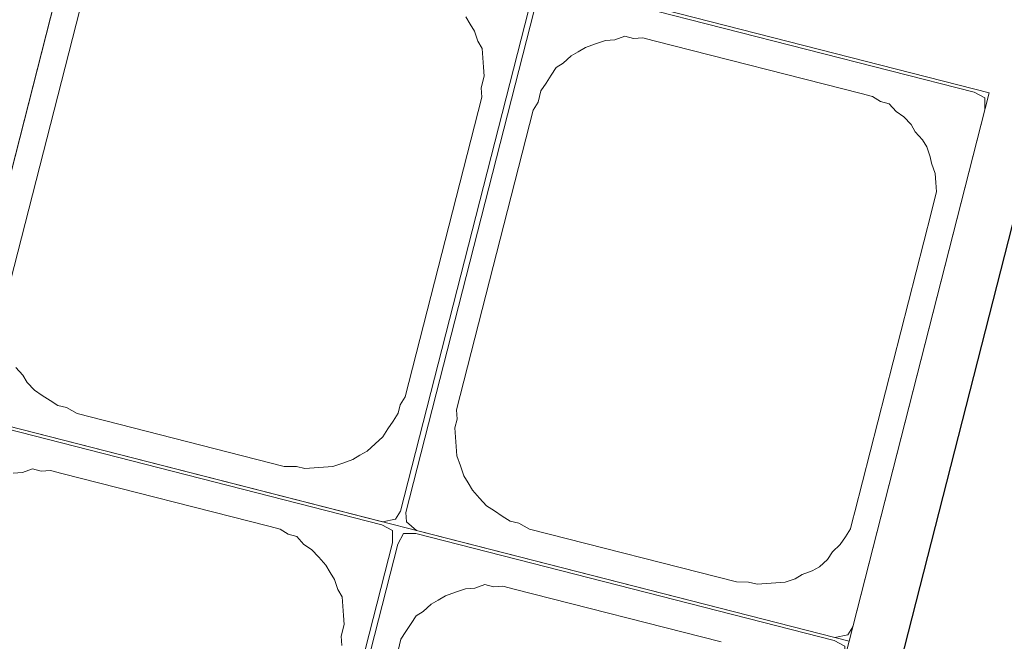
# Model space of a CAD drawing. Header units: millimetres. Extents: x -125266 to 274256, y -711690 to -301689.
# Tile 242 of 256: x -58588 to -58019, y -349458 to -349099. Entities that reach past the tile are written whole.
import ezdxf

# ---------------------------------------------------------------- set-up
doc = ezdxf.new("R2010")
doc.units = ezdxf.units.MM
for name, color, linetype, lineweight in [('AD Wall', 8, 'Continuous', 15), ('ARCH', 7, 'Continuous', 0), ('Equipment', 8, 'Continuous', 0), ('Finished Line', 7, 'Continuous', 0), ('Legend', 5, 'Continuous', 0), ('MEPTEK-TEXT1', 7, 'Continuous', 30), ('Plaster Line', 7, 'Continuous', 0), ('S-COLS', 52, 'Continuous', 9)]:
    doc.layers.add(name, color=color, linetype=linetype, lineweight=lineweight)
doc.layers.add('Light Equipment', color=8, linetype='Continuous')
doc.styles.get("Standard").update_dxf_attribs({"font": 'ARIALN.TTF'})

# ---------------------------------------------------------------- blocks, each defined once
blk = doc.blocks.new('A$C1555f11b')
at = {"layer": 'Equipment', "lineweight": 30}
blk.add_lwpolyline([(198.0435359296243, 948.387286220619), (-4.624212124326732e-11, 173.2880939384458), (581.3243942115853, 24.75544199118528), (779.3679301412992, 799.8546342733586)], close=True, dxfattribs=at)
at = {"layer": 'Equipment', "lineweight": 0}
for points in [[(210.904689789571, 869.4479550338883), (730.2160759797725, 736.7600820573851), (649.3396581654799, 420.2274276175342), (130.028271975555, 552.9153005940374), (210.904689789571, 869.4479550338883), (130.028271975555, 552.9153005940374), (649.3396581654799, 420.2274276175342), (730.2160759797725, 736.7600820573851)], [(466.4606163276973, 793.6141273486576), (466.4969341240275, 800.629788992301), (460.3237351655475, 803.9633219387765), (218.7264963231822, 865.6931907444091), (211.7108346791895, 865.7295085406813), (208.3773017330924, 859.5563095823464), (132.1344286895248, 561.1583384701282), (132.51934223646, 555.791284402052), (138.2713098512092, 550.8091438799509), (379.8685486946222, 489.0792750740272), (387.305441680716, 490.6915648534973), (390.2177432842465, 495.2161562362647), (466.4606163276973, 793.6141273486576), (390.2177432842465, 495.2161562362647), (387.305441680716, 490.6915648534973), (379.8685486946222, 489.0792750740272), (138.2713098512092, 550.8091438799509), (132.51934223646, 555.791284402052), (132.1344286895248, 561.1583384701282), (208.3773017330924, 859.5563095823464), (211.7108346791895, 865.7295085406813), (218.7264963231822, 865.6931907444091), (460.3237351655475, 803.9633219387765), (466.4969341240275, 800.629788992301)], [(469.6053733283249, 792.810618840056), (472.9389062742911, 798.983817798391), (479.9545679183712, 798.9475000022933), (721.5518067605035, 737.2176311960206), (727.7250057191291, 733.8840982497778), (727.6886879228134, 726.8684366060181), (651.4458148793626, 428.4704654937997), (648.5335132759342, 423.9458741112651), (641.0966202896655, 422.3335843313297), (399.499381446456, 484.063453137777), (393.7474138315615, 489.0455936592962), (393.3625002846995, 494.4126477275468), (469.6053733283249, 792.810618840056), (393.3625002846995, 494.4126477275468), (393.7474138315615, 489.0455936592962), (399.499381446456, 484.063453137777), (641.0966202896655, 422.3335843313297), (648.5335132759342, 423.9458741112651), (651.4458148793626, 428.4704654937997), (727.6886879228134, 726.8684366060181), (727.7250057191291, 733.8840982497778), (721.5518067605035, 737.2176311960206), (479.9545679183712, 798.9475000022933), (472.9389062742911, 798.983817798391)], [(466.7874429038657, 726.7936802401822), (469.699744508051, 731.3182716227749), (471.3846698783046, 737.9127019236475), (474.2969714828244, 742.4372933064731), (477.2092730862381, 746.9618846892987), (480.1215746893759, 751.4864760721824), (484.261252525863, 753.9412285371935), (488.8221617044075, 758.044588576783), (492.9618395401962, 760.4993410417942), (497.1015173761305, 762.9540935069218), (502.8898027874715, 764.987614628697), (508.6780881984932, 767.021135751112), (514.0451422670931, 767.4060492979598), (519.8334276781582, 769.4395704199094), (524.7792504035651, 768.1758763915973), (530.1463044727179, 768.5607899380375), (536.7407347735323, 766.8758645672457), (656.3410130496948, 736.3171151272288), (662.9354433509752, 734.6321897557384), (667.4600347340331, 731.7198881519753), (672.4058574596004, 730.4561941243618), (676.5092175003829, 725.8952849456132), (681.0338088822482, 722.9829833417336), (685.1371689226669, 718.4220741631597), (687.5919213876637, 714.282396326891), (691.6952814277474, 709.7214871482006), (694.1500338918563, 705.581809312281), (696.1835550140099, 699.7935239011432), (696.9896999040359, 696.0750774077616), (699.0232210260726, 690.2867919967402), (699.4081345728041, 684.9197379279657), (699.7930481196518, 679.5526838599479), (698.1081227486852, 672.9582535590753), (696.844428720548, 668.012430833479), (652.6151377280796, 494.9086354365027), (651.3514436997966, 489.9628127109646), (650.0877496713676, 485.016989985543), (647.1754480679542, 480.4923986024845), (644.2631464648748, 475.9678072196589), (639.7022372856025, 471.8644471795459), (636.7899356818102, 467.3398557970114), (632.2290265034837, 463.2364957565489), (628.0893486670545, 460.7817432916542), (622.3010632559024, 458.7482221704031), (618.1613854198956, 456.2934697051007), (612.373100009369, 454.2599485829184), (607.006045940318, 453.8750350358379), (601.6389918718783, 453.4901214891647), (596.2719378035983, 453.1052079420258), (591.326115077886, 454.3689019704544), (584.3104534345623, 454.4052197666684), (464.7101751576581, 484.9639692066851), (458.5369761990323, 488.2975021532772), (453.5911534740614, 489.5611961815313), (449.0665620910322, 492.4734977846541), (444.5419707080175, 495.3857993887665), (440.0173793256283, 498.2981009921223), (435.9140192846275, 502.8590101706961), (431.8106592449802, 507.4199193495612), (429.3559067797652, 511.5595971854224), (426.9011543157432, 515.6992750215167), (424.867633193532, 521.4875604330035), (422.8341120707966, 527.2758458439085), (422.4491985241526, 532.6428999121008), (422.0642849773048, 538.0099539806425), (421.679371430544, 543.3770080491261), (422.9430654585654, 548.3228307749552), (422.5581519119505, 553.6898848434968), (466.7874429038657, 726.7936802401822), (422.5581519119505, 553.6898848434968), (422.9430654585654, 548.3228307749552), (421.679371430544, 543.3770080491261), (422.0642849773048, 538.0099539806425), (422.4491985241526, 532.6428999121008), (422.8341120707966, 527.2758458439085), (424.867633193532, 521.4875604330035), (426.9011543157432, 515.6992750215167), (429.3559067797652, 511.5595971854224), (431.8106592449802, 507.4199193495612), (435.9140192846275, 502.8590101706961), (440.0173793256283, 498.2981009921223), (444.5419707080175, 495.3857993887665), (449.0665620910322, 492.4734977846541), (453.5911534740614, 489.5611961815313), (458.5369761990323, 488.2975021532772), (464.7101751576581, 484.9639692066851), (584.3104534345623, 454.4052197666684), (591.326115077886, 454.3689019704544), (596.2719378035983, 453.1052079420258), (601.6389918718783, 453.4901214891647), (607.006045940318, 453.8750350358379), (612.373100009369, 454.2599485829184), (618.1613854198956, 456.2934697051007), (622.3010632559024, 458.7482221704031), (628.0893486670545, 460.7817432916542), (632.2290265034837, 463.2364957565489), (636.7899356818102, 467.3398557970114), (639.7022372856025, 471.8644471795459), (644.2631464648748, 475.9678072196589), (647.1754480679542, 480.4923986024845), (650.0877496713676, 485.016989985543), (651.3514436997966, 489.9628127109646), (652.6151377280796, 494.9086354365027), (696.844428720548, 668.012430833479), (698.1081227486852, 672.9582535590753), (699.7930481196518, 679.5526838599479), (699.4081345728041, 684.9197379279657), (699.0232210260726, 690.2867919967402), (696.9896999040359, 696.0750774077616), (696.1835550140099, 699.7935239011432), (694.1500338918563, 705.581809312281), (691.6952814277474, 709.7214871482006), (687.5919213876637, 714.282396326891), (685.1371689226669, 718.4220741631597), (681.0338088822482, 722.9829833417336), (676.5092175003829, 725.8952849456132), (672.4058574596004, 730.4561941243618), (667.4600347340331, 731.7198881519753), (662.9354433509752, 734.6321897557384), (656.3410130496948, 736.3171151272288), (536.7407347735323, 766.8758645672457), (530.1463044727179, 768.5607899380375), (524.7792504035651, 768.1758763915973), (519.8334276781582, 769.4395704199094), (514.0451422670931, 767.4060492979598), (508.6780881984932, 767.021135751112), (502.8898027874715, 764.987614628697), (497.1015173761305, 762.9540935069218), (492.9618395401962, 760.4993410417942), (488.8221617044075, 758.044588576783), (484.261252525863, 753.9412285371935), (480.1215746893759, 751.4864760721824), (477.2092730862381, 746.9618846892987), (474.2969714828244, 742.4372933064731), (471.3846698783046, 737.9127019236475), (469.699744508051, 731.3182716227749)], [(130.028271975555, 552.9153005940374), (649.3396581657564, 420.2274276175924), (568.4632403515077, 103.6947731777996), (49.15185416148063, 236.3826461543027), (130.028271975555, 552.9153005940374), (49.15185416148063, 236.3826461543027), (568.4632403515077, 103.6947731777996), (649.3396581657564, 420.2274276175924)], [(385.5841985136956, 477.0814729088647), (385.6205163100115, 484.0971345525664), (379.4473173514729, 487.4306674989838), (137.8500785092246, 549.1605363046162), (130.8344168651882, 549.1968541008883), (127.5008839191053, 543.0236551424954), (51.25801087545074, 244.6256840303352), (51.64292442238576, 239.2586299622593), (57.39489203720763, 234.2764894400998), (298.9921308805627, 172.5466206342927), (306.4290238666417, 174.1589104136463), (309.3413254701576, 178.6835017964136), (385.5841985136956, 477.0814729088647), (309.3413254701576, 178.6835017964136), (306.4290238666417, 174.1589104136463), (298.9921308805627, 172.5466206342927), (57.39489203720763, 234.2764894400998), (51.64292442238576, 239.2586299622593), (51.25801087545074, 244.6256840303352), (127.5008839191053, 543.0236551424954), (130.8344168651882, 549.1968541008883), (137.8500785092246, 549.1605363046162), (379.4473173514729, 487.4306674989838), (385.6205163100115, 484.0971345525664)], [(388.7289555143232, 476.2779644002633), (392.0624884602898, 482.451163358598), (399.0781501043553, 482.4148455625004), (640.6753889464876, 420.6849767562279), (646.848587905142, 417.3514438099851), (646.8122701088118, 410.3357821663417), (570.5693970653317, 111.9378110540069), (567.657095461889, 107.4132196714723), (560.2202024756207, 105.8009298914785), (318.6229636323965, 167.5307986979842), (312.8709960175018, 172.5129392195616), (312.4860824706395, 177.879993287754), (388.7289555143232, 476.2779644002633), (312.4860824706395, 177.879993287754), (312.8709960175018, 172.5129392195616), (318.6229636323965, 167.5307986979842), (560.2202024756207, 105.8009298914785), (567.657095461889, 107.4132196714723), (570.5693970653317, 111.9378110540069), (646.8122701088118, 410.3357821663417), (646.848587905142, 417.3514438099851), (640.6753889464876, 420.6849767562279), (399.0781501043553, 482.4148455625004), (392.0624884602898, 482.451163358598)]]:
    blk.add_lwpolyline(points, close=True, dxfattribs=at)
for points in [[(207.2079788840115, 793.1181396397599), (162.9786878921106, 620.0143442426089)], [(168.1278351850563, 578.305287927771), (172.2311952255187, 573.7443787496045), (174.6859476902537, 569.6047009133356), (178.7893077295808, 565.0437917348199), (183.3138991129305, 562.1314901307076), (187.8384904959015, 559.2191885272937), (192.3630818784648, 556.3068869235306), (197.3089046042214, 555.0431928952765), (203.4821035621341, 551.7096599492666), (323.0823818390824, 521.1509105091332), (330.0980434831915, 521.1145927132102), (335.0438662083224, 519.8508986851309), (340.4109202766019, 520.2358122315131), (345.7779743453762, 520.6207257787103), (351.1450284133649, 521.0056393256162), (356.9333138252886, 523.0391604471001), (362.7215992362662, 525.0726815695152), (366.8612770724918, 527.5274340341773), (371.0009549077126, 529.982186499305), (375.5618640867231, 534.0855465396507), (380.1227732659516, 538.1889065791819), (383.0350748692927, 542.7134979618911), (385.9473764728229, 547.238089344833), (388.8596780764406, 551.7626807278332), (390.1233721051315, 556.708503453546), (393.0356737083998, 561.2330948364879), (437.2649647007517, 734.336890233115), (393.0356737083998, 561.2330948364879), (390.1233721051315, 556.708503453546), (388.8596780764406, 551.7626807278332), (385.9473764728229, 547.238089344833), (383.0350748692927, 542.7134979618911), (380.1227732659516, 538.1889065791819), (375.5618640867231, 534.0855465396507), (371.0009549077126, 529.982186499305), (366.8612770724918, 527.5274340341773), (362.7215992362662, 525.0726815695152), (356.9333138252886, 523.0391604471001), (351.1450284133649, 521.0056393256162), (345.7779743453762, 520.6207257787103), (340.4109202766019, 520.2358122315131), (335.0438662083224, 519.8508986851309), (330.0980434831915, 521.1145927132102), (323.0823818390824, 521.1509105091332), (203.4821035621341, 551.7096599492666), (197.3089046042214, 555.0431928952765), (192.3630818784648, 556.3068869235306), (187.8384904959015, 559.2191885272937), (183.3138991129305, 562.1314901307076), (178.7893077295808, 565.0437917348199), (174.6859476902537, 569.6047009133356), (172.2311952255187, 573.7443787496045), (168.1278351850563, 578.305287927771)], [(162.9786878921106, 620.0143442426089), (207.2079788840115, 793.1181396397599)], [(428.0124573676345, 780.6068557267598), (430.4672098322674, 776.4671778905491), (432.9219622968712, 772.327500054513), (434.9554834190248, 766.5392146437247), (437.4102358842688, 762.399536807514), (437.7951494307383, 757.0324827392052), (438.1800629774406, 751.6654286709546), (438.5649765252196, 746.2983746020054), (436.8800511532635, 739.7039443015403), (437.2649647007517, 734.336890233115), (436.8800511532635, 739.7039443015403), (438.5649765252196, 746.2983746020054), (438.1800629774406, 751.6654286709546), (437.7951494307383, 757.0324827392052), (437.4102358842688, 762.399536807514), (434.9554834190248, 766.5392146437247), (432.9219622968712, 772.327500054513), (430.4672098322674, 776.4671778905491), (428.0124573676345, 780.6068557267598)], [(166.5735987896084, 517.2341720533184), (171.9406528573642, 517.6190856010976), (177.7289382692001, 519.6526067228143), (182.6747609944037, 518.3889126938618), (188.0418150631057, 518.7738262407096), (194.6362453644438, 517.0889008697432), (314.2365236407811, 486.5301514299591), (320.830953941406, 484.8452260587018), (325.3555453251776, 481.9329244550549), (330.3013680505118, 480.6692304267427), (334.4047280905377, 476.1083212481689), (338.9293194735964, 473.196019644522), (343.0326795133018, 468.6351104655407), (347.1360395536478, 464.074201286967), (349.5907920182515, 459.9345234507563), (352.0455444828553, 455.7948456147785), (354.0790656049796, 450.0065602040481), (356.5338180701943, 445.8668823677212), (356.9187316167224, 440.4998282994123), (357.3036451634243, 435.1327742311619), (357.6885587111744, 429.7657201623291), (356.0036333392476, 423.1712898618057), (356.3885468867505, 417.8042357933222), (356.0036333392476, 423.1712898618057), (357.6885587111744, 429.7657201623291), (357.3036451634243, 435.1327742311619), (356.9187316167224, 440.4998282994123), (356.5338180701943, 445.8668823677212), (354.0790656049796, 450.0065602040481), (352.0455444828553, 455.7948456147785), (349.5907920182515, 459.9345234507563), (347.1360395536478, 464.074201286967), (343.0326795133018, 468.6351104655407), (338.9293194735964, 473.196019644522), (334.4047280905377, 476.1083212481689), (330.3013680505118, 480.6692304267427), (325.3555453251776, 481.9329244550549), (320.830953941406, 484.8452260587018), (314.2365236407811, 486.5301514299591), (194.6362453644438, 517.0889008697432), (188.0418150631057, 518.7738262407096), (182.6747609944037, 518.3889126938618), (177.7289382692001, 519.6526067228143), (171.9406528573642, 517.6190856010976), (166.5735987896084, 517.2341720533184)], [(388.8233266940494, 414.7856171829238), (390.5082520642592, 421.3800474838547), (393.4205536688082, 425.9046388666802), (396.3328552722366, 430.4292302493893), (399.245156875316, 434.9538216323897), (403.3848347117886, 437.4085740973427), (407.9457438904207, 441.5119341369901), (412.0854217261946, 443.9666866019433), (416.2250995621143, 446.4214390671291), (422.0133849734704, 448.4549601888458), (427.8016703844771, 450.488481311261), (433.168724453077, 450.8733948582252), (438.9570098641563, 452.9069159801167), (443.9028325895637, 451.6432219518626), (449.2698866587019, 452.0281354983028), (455.8643169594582, 450.3432101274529), (575.4645952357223, 419.7844606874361)], [(575.4645952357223, 419.7844606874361), (455.8643169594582, 450.3432101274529), (449.2698866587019, 452.0281354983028), (443.9028325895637, 451.6432219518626), (438.9570098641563, 452.9069159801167), (433.168724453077, 450.8733948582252), (427.8016703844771, 450.488481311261), (422.0133849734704, 448.4549601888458), (416.2250995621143, 446.4214390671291), (412.0854217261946, 443.9666866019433), (407.9457438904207, 441.5119341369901), (403.3848347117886, 437.4085740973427), (399.245156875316, 434.9538216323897), (396.3328552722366, 430.4292302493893), (393.4205536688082, 425.9046388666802), (390.5082520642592, 421.3800474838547), (388.8233266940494, 414.7856171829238)]]:
    blk.add_lwpolyline(points, dxfattribs=at)
blk = doc.blocks.new('ARCH')
at = {"layer": 'Legend', "ltscale": 15}
h = blk.add_hatch(dxfattribs=at)
h.set_pattern_fill('SACNCR', color=8, scale=25, style=0)
h.set_pattern_definition([(45, (7.275957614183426e-12, 0), (-42.09495056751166, 42.09495056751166), []), (45, (42.09500000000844, 0), (-42.09495056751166, 42.09495056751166), [0, -59.53125])])
h.paths.add_polyline_path([(-61250.0878405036, -341786.991302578), (-61250.0878405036, -342091.0795393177), (-61250.08347718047, -342091.0795400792), (-61250.09220382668, -342141.0795393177), (-61250.08784050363, -344307.9437217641), (-61181.17636021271, -344307.9437217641), (-61181.17635837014, -344307.9170624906), (-61169.14581468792, -344307.917891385), (-60630.75290619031, -344307.9437238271), (-60630.79507556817, -344919.9855284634), (-60630.79590446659, -344932.0160721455), (-61250.08784050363, -344932.0160721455), (-61250.0878405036, -351457.0548609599), (-61395.16861010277, -351457.0548609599), (-61395.17441904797, -351557.0548609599), (-60383.16262214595, -351557.0548609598), (-60383.16262214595, -352683.6964680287), (-61393.16090940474, -352683.6964680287), (-61393.17836269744, -352783.6964680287), (-60283.16262214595, -352783.6964680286), (-60283.16262214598, -351457.0548609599), (-61150.0878405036, -351457.0548609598), (-61150.0878405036, -346631.9913025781), (-57589.31575361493, -346631.9913025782), (-57474.43896814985, -346517.1145171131), (-57545.14964626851, -346446.4038389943), (-57630.73710985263, -346531.9913025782), (-57700.73710985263, -346531.9913025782), (-57700.73710985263, -346581.9913025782), (-58200.73710985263, -346581.9913025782), (-58200.73710985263, -346531.9913025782), (-58300.73710985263, -346531.9913025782), (-58300.73710985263, -346581.9913025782), (-58800.73710985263, -346581.9913025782), (-58800.73710985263, -346531.9913025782), (-58980.7959044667, -346531.9913025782), (-58980.7959044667, -346426.032961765), (-59030.7959044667, -346426.032961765), (-59030.7959044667, -346026.032961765), (-58980.7959044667, -346026.032961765), (-58980.7959044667, -345956.032961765), (-59080.7959044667, -345956.032961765), (-59080.7959044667, -346531.9913025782), (-61150.08784050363, -346531.9913025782), (-61150.0878405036, -345032.0160721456), (-60530.79590446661, -345032.0160721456), (-60530.79590446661, -344606.991302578), (-59080.7959044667, -344606.991302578), (-59080.7959044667, -345032.0329617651), (-58980.7959044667, -345032.0329617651), (-58980.7959044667, -344506.991302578), (-60530.79590446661, -344506.9913025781), (-60530.79590446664, -344207.943721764), (-61150.0878405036, -344207.943721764), (-61150.0878405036, -341886.991302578), (-56700.0878405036, -341886.991302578), (-56700.0878405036, -344932.0329617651), (-58020.79590446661, -344932.0329617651), (-58020.79590446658, -345032.0329617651), (-56700.0878405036, -345032.0329617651), (-56700.08784050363, -345601.3420332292), (-56785.71696327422, -345686.971156), (-56715.00628515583, -345757.6818341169), (-56600.0878405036, -345642.7633894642), (-56600.08784050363, -341886.9913025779), (-51541.43157248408, -341886.9913025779), (-51541.43157248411, -345439.4115019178, 0.002964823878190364), (-51441.43157248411, -345409.7250183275), (-51441.43157248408, -341886.9913025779), (-47645.92716897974, -341886.991302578), (-47645.92716897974, -344723.1806520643), (-47445.92716897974, -344723.1806520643), (-47445.92716897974, -344623.1806520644), (-47545.92716897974, -344623.1806520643), (-47545.92716897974, -341886.991302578), (-45935.92716897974, -341886.991302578), (-45935.92716897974, -344623.1806520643), (-46521.92716897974, -344623.1806520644), (-46521.92716897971, -344723.1806520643), (-45835.92716897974, -344723.1806520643), (-45835.92716897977, -341786.991302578), (-45958.87599125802, -341786.991302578), (-45958.87604145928, -341787.8586494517), (-46008.87604137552, -341787.8557554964)])
h = blk.add_hatch(dxfattribs=at)
h.set_pattern_fill('SACNCR', color=8, scale=25, style=0)
h.set_pattern_definition([(45, (2.91038304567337e-11, 0), (-42.09495056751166, 42.09495056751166), []), (45, (42.09500000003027, 0), (-42.09495056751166, 42.09495056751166), [0, -59.53125])])
h.paths.add_polyline_path([(-61250.08784050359, -341786.991302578), (-61250.0878405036, -342091.0795393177), (-61250.08347718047, -342091.0795400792), (-61250.09220382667, -342141.0795393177), (-61250.08784050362, -344307.9437217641), (-61181.1763602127, -344307.9437217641), (-61181.17635837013, -344307.9170624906), (-61169.14581468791, -344307.917891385), (-60630.7529061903, -344307.9437238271), (-60630.79507556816, -344919.9855284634), (-60630.79590446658, -344932.0160721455), (-61250.08784050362, -344932.0160721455), (-61250.08784050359, -351457.0548609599), (-61395.16861010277, -351457.0548609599), (-61395.17441904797, -351557.0548609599), (-60383.16262214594, -351557.0548609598), (-60383.16262214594, -352683.6964680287), (-61393.16090940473, -352683.6964680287), (-61393.17836269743, -352783.6964680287), (-60283.16262214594, -352783.6964680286), (-60283.16262214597, -351457.0548609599), (-61150.08784050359, -351457.0548609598), (-61150.08784050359, -346631.9913025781), (-57589.31575361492, -346631.9913025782), (-57474.43896814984, -346517.1145171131), (-57545.1496462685, -346446.4038389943), (-57630.73710985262, -346531.9913025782), (-57700.73710985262, -346531.9913025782), (-57700.73710985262, -346581.9913025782), (-58200.73710985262, -346581.9913025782), (-58200.73710985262, -346531.9913025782), (-58300.73710985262, -346531.9913025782), (-58300.73710985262, -346581.9913025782), (-58800.73710985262, -346581.9913025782), (-58800.73710985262, -346531.9913025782), (-58980.79590446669, -346531.9913025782), (-58980.79590446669, -346426.032961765), (-59030.79590446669, -346426.032961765), (-59030.79590446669, -346026.032961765), (-58980.79590446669, -346026.032961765), (-58980.79590446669, -345956.032961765), (-59080.79590446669, -345956.032961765), (-59080.79590446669, -346531.9913025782), (-61150.08784050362, -346531.9913025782), (-61150.08784050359, -345032.0160721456), (-60530.79590446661, -345032.0160721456), (-60530.79590446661, -344606.991302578), (-59080.79590446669, -344606.991302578), (-59080.79590446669, -345032.0329617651), (-58980.79590446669, -345032.0329617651), (-58980.79590446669, -344506.991302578), (-60530.79590446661, -344506.9913025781), (-60530.79590446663, -344207.943721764), (-61150.08784050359, -344207.943721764), (-61150.08784050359, -341886.991302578), (-56700.08784050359, -341886.991302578), (-56700.08784050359, -344932.0329617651), (-58020.79590446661, -344932.0329617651), (-58020.79590446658, -345032.0329617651), (-56700.08784050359, -345032.0329617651), (-56700.08784050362, -345601.3420332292), (-56785.71696327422, -345686.971156), (-56715.00628515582, -345757.6818341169), (-56600.08784050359, -345642.7633894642), (-56600.08784050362, -341886.9913025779), (-51541.43157248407, -341886.9913025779), (-51541.4315724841, -345439.4115019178, 0.002964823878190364), (-51441.4315724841, -345409.7250183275), (-51441.43157248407, -341886.9913025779), (-47645.92716897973, -341886.991302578), (-47645.92716897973, -344723.1806520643), (-47445.92716897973, -344723.1806520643), (-47445.92716897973, -344623.1806520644), (-47545.92716897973, -344623.1806520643), (-47545.92716897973, -341886.991302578), (-45935.92716897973, -341886.991302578), (-45935.92716897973, -344623.1806520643), (-46521.92716897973, -344623.1806520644), (-46521.9271689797, -344723.1806520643), (-45835.92716897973, -344723.1806520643), (-45835.92716897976, -341786.991302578), (-45958.87599125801, -341786.991302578), (-45958.87604145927, -341787.8586494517), (-46008.87604137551, -341787.8557554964)])
at = {"layer": 'Legend'}
h = blk.add_hatch(dxfattribs=at)
h.set_pattern_fill('STARS', color=8, scale=10)
h.set_pattern_definition([(0, (0, 0), (0, 54.9926), [31.75, -31.75]), (59.99999999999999, (0, 0), (-47.62498862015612, 27.4963), [31.75, -31.75]), (120, (15.875, 27.4963), (-47.62498862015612, -27.49629999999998), [31.75, -31.75])])
edge = h.paths.add_edge_path()
edge.add_arc((-54302.69078475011, -350408.010109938), 3690.308011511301, 160.8362828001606, 191.6626896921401, ccw=False)
edge.add_arc((-60350.3395337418, -348256.158833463), 2729.002825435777, 339.8420642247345, 374.0848433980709)
edge.add_line((-57703.38028815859, -347592.0329617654), (-57806.60356420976, -347592.0329617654))
edge.add_arc((-60350.33953374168, -348256.158833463), 2629.002825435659, -20.17654206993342, 14.632315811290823, ccw=False)
edge.add_arc((-54302.69078475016, -350408.0101099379), 3790.308011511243, 160.8229571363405, 191.1240204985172)
edge.add_arc((-59222.41694820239, -351398.7755493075), 1228.352180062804, -57.450295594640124, 12.195579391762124, ccw=False)
edge.add_line((-58561.52533153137, -352434.1843329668), (-60283.16262214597, -352434.1843329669))
edge.add_line((-60283.16262214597, -352434.1843329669), (-60283.16262214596, -352534.1843329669))
edge.add_line((-60283.16262214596, -352534.1843329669), (-58536.26985047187, -352534.1843329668))
edge.add_arc((-59548.39312786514, -350742.8050984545), 2057.530823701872, 299.4663030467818, 300.8075172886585)
edge.add_arc((-59222.41694820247, -351398.7755493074), 1328.35218006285, 303.222831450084, 370.6183867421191)
h = blk.add_hatch(dxfattribs=at)
h.set_pattern_fill('STARS', color=8, scale=10)
h.set_pattern_definition([(0, (0, 0), (0, 54.9926), [31.75, -31.75]), (59.99999999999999, (0, 0), (-47.62498862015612, 27.4963), [31.75, -31.75]), (120, (15.875, 27.49629999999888), (-47.62498862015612, -27.49629999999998), [31.74999999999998, -31.74999999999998])])
h.paths.add_polyline_path([(-57916.81111638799, -351154.0043781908, -0.1353226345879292), (-57788.49830051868, -349196.5980484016, 0.150534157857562), (-57703.38028815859, -347592.0329617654), (-57806.60356420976, -347592.0329617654, -0.1530610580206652), (-57882.66726640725, -349162.9385405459, 0.1329891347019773), (-58021.78597942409, -351139.286907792, -0.3136008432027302), (-58561.52533153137, -352434.1843329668), (-60253.16262214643, -352434.1843329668), (-60253.16262214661, -352534.1843329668), (-58536.26985047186, -352534.1843329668, 0.00585221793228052), (-58494.61728232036, -352510.0033210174, 0.302849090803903)])
at = {"layer": 'AD Wall', "lineweight": 0}
for points in [[(-58014.93553351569, -351173.3033526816, -0.1353190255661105), (-57882.66726640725, -349162.9385405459, 0.1530610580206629), (-57806.60356420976, -347592.0329617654)], [(-58014.93553351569, -351173.3033526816, -0.1353190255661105), (-57882.66726640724, -349162.9385405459, 0.1530610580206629), (-57806.60356420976, -347592.0329617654)]]:
    blk.add_lwpolyline(points, format="xyb", dxfattribs=at)
at = {"layer": 'Finished Line', "color": 8}
for points in [[(-58051.16775800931, -351145.3524210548, -0.1330254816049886), (-57910.91612660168, -349152.8355462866, 0.1569199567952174), (-57845.74276762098, -347562.0329617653)], [(-58027.02425808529, -351222.2782193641, -0.1383732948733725), (-57903.38318035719, -349155.5299117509, 0.155880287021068), (-57835.24609213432, -347570.0329617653)], [(-58027.02425808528, -351222.2782193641, -0.1383732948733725), (-57903.38318035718, -349155.5299117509, 0.155880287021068), (-57835.24609213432, -347570.0329617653)], [(-58051.1677580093, -351145.3524210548, -0.1330254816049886), (-57910.91612660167, -349152.8355462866, 0.1558871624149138), (-57842.96405367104, -347572.1384473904)]]:
    blk.add_lwpolyline(points, format="xyb", dxfattribs=at)
at = {"layer": 'Light Equipment', "lineweight": 0}
for points in [[(-58560.07464428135, -348929.9656615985), (-58758.11818021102, -349705.0648538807), (-58176.79378599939, -349853.5975058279), (-57978.75025006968, -349078.4983135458)], [(-58547.21349042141, -349008.9049927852), (-58027.90210423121, -349141.5928657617), (-58108.7785220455, -349458.1255202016), (-58628.08990823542, -349325.437647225), (-58547.21349042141, -349008.9049927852), (-58628.08990823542, -349325.437647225), (-58108.7785220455, -349458.1255202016), (-58027.90210423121, -349141.5928657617)], [(-58291.65756388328, -349084.7388204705), (-58291.62124608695, -349077.7231588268), (-58297.79444504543, -349074.3896258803), (-58539.3916838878, -349012.6597570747), (-58546.40734553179, -349012.6234392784), (-58549.74087847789, -349018.7966382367), (-58625.98375152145, -349317.194609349), (-58625.59883797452, -349322.561663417), (-58619.84687035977, -349327.5438039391), (-58378.24963151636, -349389.2736727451), (-58370.81273853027, -349387.6613829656), (-58367.90043692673, -349383.1367915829), (-58291.65756388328, -349084.7388204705), (-58367.90043692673, -349383.1367915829), (-58370.81273853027, -349387.6613829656), (-58378.24963151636, -349389.2736727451), (-58619.84687035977, -349327.5438039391), (-58625.59883797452, -349322.561663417), (-58625.98375152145, -349317.194609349), (-58549.74087847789, -349018.7966382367), (-58546.40734553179, -349012.6234392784), (-58539.3916838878, -349012.6597570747), (-58297.79444504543, -349074.3896258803), (-58291.62124608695, -349077.7231588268)], [(-58288.51280688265, -349085.5423289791), (-58285.17927393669, -349079.3691300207), (-58278.16361229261, -349079.4054478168), (-58036.56637345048, -349141.1353166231), (-58030.39317449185, -349144.4688495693), (-58030.42949228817, -349151.4845112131), (-58106.67236533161, -349449.8824823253), (-58109.58466693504, -349454.4070737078), (-58117.02155992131, -349456.0193634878), (-58358.61879876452, -349394.2894946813), (-58364.37076637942, -349389.3073541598), (-58364.75567992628, -349383.9403000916), (-58288.51280688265, -349085.5423289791), (-58364.75567992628, -349383.9403000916), (-58364.37076637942, -349389.3073541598), (-58358.61879876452, -349394.2894946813), (-58117.02155992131, -349456.0193634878), (-58109.58466693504, -349454.4070737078), (-58106.67236533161, -349449.8824823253), (-58030.42949228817, -349151.4845112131), (-58030.39317449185, -349144.4688495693), (-58036.56637345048, -349141.1353166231), (-58278.16361229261, -349079.4054478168), (-58285.17927393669, -349079.3691300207)], [(-58291.33073730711, -349151.5592675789), (-58288.41843570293, -349147.0346761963), (-58286.73351033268, -349140.4402458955), (-58283.82120872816, -349135.9156545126), (-58280.90890712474, -349131.3910631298), (-58277.9966055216, -349126.8664717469), (-58273.85692768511, -349124.4117192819), (-58269.29601850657, -349120.3083592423), (-58265.15634067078, -349117.8536067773), (-58261.01666283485, -349115.3988543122), (-58255.2283774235, -349113.3653331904), (-58249.44009201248, -349111.331812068), (-58244.07303794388, -349110.9468985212), (-58238.28475253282, -349108.9133773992), (-58233.33892980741, -349110.1770714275), (-58227.97187573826, -349109.7921578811), (-58221.37744543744, -349111.4770832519), (-58101.77716716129, -349142.0358326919), (-58095.18273686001, -349143.7207580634), (-58090.65814547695, -349146.6330596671), (-58085.71232275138, -349147.8967536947), (-58081.6089627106, -349152.4576628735), (-58077.08437132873, -349155.3699644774), (-58072.98101128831, -349159.9308736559), (-58070.52625882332, -349164.0705514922), (-58066.42289878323, -349168.6314606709), (-58063.96814631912, -349172.7711385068), (-58061.93462519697, -349178.559423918), (-58061.12848030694, -349182.2778704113), (-58059.09495918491, -349188.0661558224), (-58058.71004563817, -349193.4332098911), (-58058.32513209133, -349198.8002639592), (-58060.01005746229, -349205.39469426), (-58061.27375149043, -349210.3405169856), (-58105.5030424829, -349383.4443123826), (-58106.76673651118, -349388.3901351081), (-58108.03043053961, -349393.3359578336), (-58110.94273214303, -349397.8605492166), (-58113.85503374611, -349402.3851405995), (-58118.41594292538, -349406.4885006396), (-58121.32824452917, -349411.0130920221), (-58125.8891537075, -349415.1164520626), (-58130.02883154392, -349417.5712045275), (-58135.81711695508, -349419.6047256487), (-58139.95679479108, -349422.059478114), (-58145.74508020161, -349424.0929992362), (-58151.11213427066, -349424.4779127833), (-58156.4791883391, -349424.8628263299), (-58161.84624240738, -349425.2477398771), (-58166.79206513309, -349423.9840458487), (-58173.80772677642, -349423.9477280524), (-58293.40800505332, -349393.3889786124), (-58299.58120401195, -349390.0554456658), (-58304.52702673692, -349388.7917516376), (-58309.05161811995, -349385.8794500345), (-58313.57620950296, -349382.9671484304), (-58318.10080088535, -349380.054846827), (-58322.20416092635, -349375.4939376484), (-58326.307520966, -349370.9330284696), (-58328.76227343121, -349366.7933506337), (-58331.21702589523, -349362.6536727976), (-58333.25054701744, -349356.8653873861), (-58335.28406814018, -349351.0771019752), (-58335.66898168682, -349345.710047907), (-58336.05389523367, -349340.3429938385), (-58336.43880878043, -349334.97593977), (-58335.17511475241, -349330.0301170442), (-58335.56002829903, -349324.6630629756), (-58291.33073730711, -349151.5592675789), (-58335.56002829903, -349324.6630629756), (-58335.17511475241, -349330.0301170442), (-58336.43880878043, -349334.97593977), (-58336.05389523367, -349340.3429938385), (-58335.66898168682, -349345.710047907), (-58335.28406814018, -349351.0771019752), (-58333.25054701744, -349356.8653873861), (-58331.21702589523, -349362.6536727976), (-58328.76227343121, -349366.7933506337), (-58326.307520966, -349370.9330284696), (-58322.20416092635, -349375.4939376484), (-58318.10080088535, -349380.054846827), (-58313.57620950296, -349382.9671484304), (-58309.05161811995, -349385.8794500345), (-58304.52702673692, -349388.7917516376), (-58299.58120401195, -349390.0554456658), (-58293.40800505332, -349393.3889786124), (-58173.80772677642, -349423.9477280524), (-58166.79206513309, -349423.9840458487), (-58161.84624240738, -349425.2477398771), (-58156.4791883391, -349424.8628263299), (-58151.11213427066, -349424.4779127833), (-58145.74508020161, -349424.0929992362), (-58139.95679479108, -349422.059478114), (-58135.81711695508, -349419.6047256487), (-58130.02883154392, -349417.5712045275), (-58125.8891537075, -349415.1164520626), (-58121.32824452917, -349411.0130920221), (-58118.41594292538, -349406.4885006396), (-58113.85503374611, -349402.3851405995), (-58110.94273214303, -349397.8605492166), (-58108.03043053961, -349393.3359578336), (-58106.76673651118, -349388.3901351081), (-58105.5030424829, -349383.4443123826), (-58061.27375149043, -349210.3405169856), (-58060.01005746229, -349205.39469426), (-58058.32513209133, -349198.8002639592), (-58058.71004563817, -349193.4332098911), (-58059.09495918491, -349188.0661558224), (-58061.12848030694, -349182.2778704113), (-58061.93462519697, -349178.559423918), (-58063.96814631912, -349172.7711385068), (-58066.42289878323, -349168.6314606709), (-58070.52625882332, -349164.0705514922), (-58072.98101128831, -349159.9308736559), (-58077.08437132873, -349155.3699644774), (-58081.6089627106, -349152.4576628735), (-58085.71232275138, -349147.8967536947), (-58090.65814547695, -349146.6330596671), (-58095.18273686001, -349143.7207580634), (-58101.77716716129, -349142.0358326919), (-58221.37744543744, -349111.4770832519), (-58227.97187573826, -349109.7921578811), (-58233.33892980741, -349110.1770714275), (-58238.28475253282, -349108.9133773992), (-58244.07303794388, -349110.9468985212), (-58249.44009201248, -349111.331812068), (-58255.2283774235, -349113.3653331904), (-58261.01666283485, -349115.3988543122), (-58265.15634067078, -349117.8536067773), (-58269.29601850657, -349120.3083592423), (-58273.85692768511, -349124.4117192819), (-58277.9966055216, -349126.8664717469), (-58280.90890712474, -349131.3910631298), (-58283.82120872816, -349135.9156545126), (-58286.73351033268, -349140.4402458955), (-58288.41843570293, -349147.0346761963)], [(-58628.08990823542, -349325.437647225), (-58108.77852204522, -349458.1255202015), (-58189.65493985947, -349774.6581746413), (-58708.9663260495, -349641.9703016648), (-58628.08990823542, -349325.437647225), (-58708.9663260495, -349641.9703016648), (-58189.65493985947, -349774.6581746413), (-58108.77852204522, -349458.1255202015)], [(-58372.53398169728, -349401.2714749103), (-58372.49766390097, -349394.2558132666), (-58378.67086285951, -349390.9222803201), (-58620.26810170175, -349329.1924115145), (-58627.28376334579, -349329.1560937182), (-58630.61729629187, -349335.3292926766), (-58706.86016933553, -349633.7272637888), (-58706.47525578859, -349639.0943178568), (-58700.72328817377, -349644.076458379), (-58459.12604933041, -349705.8063271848), (-58451.68915634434, -349704.1940374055), (-58448.77685474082, -349699.6694460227), (-58372.53398169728, -349401.2714749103), (-58448.77685474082, -349699.6694460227), (-58451.68915634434, -349704.1940374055), (-58459.12604933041, -349705.8063271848), (-58700.72328817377, -349644.076458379), (-58706.47525578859, -349639.0943178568), (-58706.86016933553, -349633.7272637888), (-58630.61729629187, -349335.3292926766), (-58627.28376334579, -349329.1560937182), (-58620.26810170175, -349329.1924115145), (-58378.67086285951, -349390.9222803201), (-58372.49766390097, -349394.2558132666)], [(-58369.38922469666, -349402.0749834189), (-58366.05569175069, -349395.9017844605), (-58359.04003010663, -349395.9381022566), (-58117.44279126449, -349457.6679710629), (-58111.26959230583, -349461.0015040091), (-58111.30591010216, -349468.0171656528), (-58187.54878314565, -349766.4151367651), (-58190.46108474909, -349770.9397281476), (-58197.89797773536, -349772.5520179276), (-58439.49521657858, -349710.8221491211), (-58445.24718419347, -349705.8400085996), (-58445.63209774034, -349700.4729545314), (-58369.38922469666, -349402.0749834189), (-58445.63209774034, -349700.4729545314), (-58445.24718419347, -349705.8400085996), (-58439.49521657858, -349710.8221491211), (-58197.89797773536, -349772.5520179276), (-58190.46108474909, -349770.9397281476), (-58187.54878314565, -349766.4151367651), (-58111.30591010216, -349468.0171656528), (-58111.26959230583, -349461.0015040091), (-58117.44279126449, -349457.6679710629), (-58359.04003010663, -349395.9381022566), (-58366.05569175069, -349395.9017844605)]]:
    blk.add_lwpolyline(points, close=True, dxfattribs=at)
for points in [[(-58550.91020132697, -349085.2348081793), (-58595.13949231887, -349258.3386035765)], [(-58589.99034502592, -349300.0476598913), (-58585.88698498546, -349304.6085690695), (-58583.43223252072, -349308.7482469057), (-58579.3288724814, -349313.3091560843), (-58574.80428109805, -349316.2214576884), (-58570.27968971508, -349319.1337592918), (-58565.75509833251, -349322.0460608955), (-58560.80927560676, -349323.3097549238), (-58554.63607664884, -349326.6432878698), (-58435.03579837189, -349357.20203731), (-58428.02013672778, -349357.2383551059), (-58423.07431400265, -349358.502049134), (-58417.70725993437, -349358.1171355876), (-58412.3402058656, -349357.7322220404), (-58406.97315179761, -349357.3473084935), (-58401.18486638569, -349355.313787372), (-58395.39658097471, -349353.2802662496), (-58391.25690313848, -349350.8255137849), (-58387.11722530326, -349348.3707613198), (-58382.55631612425, -349344.2674012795), (-58377.99540694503, -349340.1640412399), (-58375.08310534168, -349335.6394498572), (-58372.17080373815, -349331.1148584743), (-58369.25850213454, -349326.5902670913), (-58367.99480810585, -349321.6444443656), (-58365.08250650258, -349317.1198529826), (-58320.85321551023, -349144.016057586), (-58365.08250650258, -349317.1198529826), (-58367.99480810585, -349321.6444443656), (-58369.25850213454, -349326.5902670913), (-58372.17080373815, -349331.1148584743), (-58375.08310534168, -349335.6394498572), (-58377.99540694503, -349340.1640412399), (-58382.55631612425, -349344.2674012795), (-58387.11722530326, -349348.3707613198), (-58391.25690313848, -349350.8255137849), (-58395.39658097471, -349353.2802662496), (-58401.18486638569, -349355.313787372), (-58406.97315179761, -349357.3473084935), (-58412.3402058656, -349357.7322220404), (-58417.70725993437, -349358.1171355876), (-58423.07431400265, -349358.502049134), (-58428.02013672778, -349357.2383551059), (-58435.03579837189, -349357.20203731), (-58554.63607664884, -349326.6432878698), (-58560.80927560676, -349323.3097549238), (-58565.75509833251, -349322.0460608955), (-58570.27968971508, -349319.1337592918), (-58574.80428109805, -349316.2214576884), (-58579.3288724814, -349313.3091560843), (-58583.43223252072, -349308.7482469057), (-58585.88698498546, -349304.6085690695), (-58589.99034502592, -349300.0476598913)], [(-58595.13949231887, -349258.3386035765), (-58550.91020132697, -349085.2348081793)], [(-58330.10572284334, -349097.7460920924), (-58327.65097037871, -349101.8857699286), (-58325.1962179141, -349106.0254477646), (-58323.16269679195, -349111.8137331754), (-58320.70794432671, -349115.9534110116), (-58320.32303078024, -349121.3204650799), (-58319.93811723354, -349126.6875191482), (-58319.55320368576, -349132.0545732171), (-58321.23812905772, -349138.6490035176), (-58320.85321551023, -349144.016057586), (-58321.23812905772, -349138.6490035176), (-58319.55320368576, -349132.0545732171), (-58319.93811723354, -349126.6875191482), (-58320.32303078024, -349121.3204650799), (-58320.70794432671, -349115.9534110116), (-58323.16269679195, -349111.8137331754), (-58325.1962179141, -349106.0254477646), (-58327.65097037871, -349101.8857699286), (-58330.10572284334, -349097.7460920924)], [(-58591.54458142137, -349361.1187757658), (-58586.17752735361, -349360.733862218), (-58580.38924194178, -349358.7003410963), (-58575.44341921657, -349359.9640351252), (-58570.07636514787, -349359.5791215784), (-58563.48193484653, -349361.2640469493), (-58443.8816565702, -349391.8227963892), (-58437.28722626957, -349393.5077217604), (-58432.7626348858, -349396.4200233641), (-58427.81681216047, -349397.6837173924), (-58423.71345212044, -349402.244626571), (-58419.18886073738, -349405.1569281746), (-58415.08550069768, -349409.7178373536), (-58410.98214065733, -349414.2787465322), (-58408.52738819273, -349418.4184243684), (-58406.07263572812, -349422.5581022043), (-58404.039114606, -349428.3463876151), (-58401.58436214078, -349432.4860654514), (-58401.19944859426, -349437.8531195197), (-58400.81453504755, -349443.220173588), (-58400.4296214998, -349448.5872276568), (-58402.11454687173, -349455.1816579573), (-58401.72963332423, -349460.5487120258), (-58402.11454687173, -349455.1816579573), (-58400.4296214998, -349448.5872276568), (-58400.81453504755, -349443.220173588), (-58401.19944859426, -349437.8531195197), (-58401.58436214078, -349432.4860654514), (-58404.039114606, -349428.3463876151), (-58406.07263572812, -349422.5581022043), (-58408.52738819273, -349418.4184243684), (-58410.98214065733, -349414.2787465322), (-58415.08550069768, -349409.7178373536), (-58419.18886073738, -349405.1569281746), (-58423.71345212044, -349402.244626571), (-58427.81681216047, -349397.6837173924), (-58432.7626348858, -349396.4200233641), (-58437.28722626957, -349393.5077217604), (-58443.8816565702, -349391.8227963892), (-58563.48193484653, -349361.2640469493), (-58570.07636514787, -349359.5791215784), (-58575.44341921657, -349359.9640351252), (-58580.38924194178, -349358.7003410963), (-58586.17752735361, -349360.733862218), (-58591.54458142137, -349361.1187757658)], [(-58369.29485351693, -349463.5673306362), (-58367.60992814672, -349456.9729003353), (-58364.69762654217, -349452.4483089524), (-58361.78532493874, -349447.9237175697), (-58358.87302333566, -349443.3991261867), (-58354.73334549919, -349440.9443737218), (-58350.17243632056, -349436.8410136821), (-58346.03275848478, -349434.3862612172), (-58341.89308064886, -349431.931508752), (-58336.10479523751, -349429.8979876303), (-58330.3165098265, -349427.8644665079), (-58324.9494557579, -349427.4795529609), (-58319.16117034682, -349425.446031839), (-58314.21534762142, -349426.7097258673), (-58308.84829355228, -349426.3248123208), (-58302.25386325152, -349428.0097376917), (-58182.65358497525, -349458.5684871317)], [(-58182.65358497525, -349458.5684871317), (-58302.25386325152, -349428.0097376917), (-58308.84829355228, -349426.3248123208), (-58314.21534762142, -349426.7097258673), (-58319.16117034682, -349425.446031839), (-58324.9494557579, -349427.4795529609), (-58330.3165098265, -349427.8644665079), (-58336.10479523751, -349429.8979876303), (-58341.89308064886, -349431.931508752), (-58346.03275848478, -349434.3862612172), (-58350.17243632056, -349436.8410136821), (-58354.73334549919, -349440.9443737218), (-58358.87302333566, -349443.3991261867), (-58361.78532493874, -349447.9237175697), (-58364.69762654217, -349452.4483089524), (-58367.60992814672, -349456.9729003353), (-58369.29485351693, -349463.5673306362)]]:
    blk.add_lwpolyline(points, dxfattribs=at)
at = {"layer": 'Plaster Line', "lineweight": 5}
blk.add_lwpolyline([(-58017.18185437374, -351220.4769142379, -0.1383904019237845), (-57893.9669124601, -349158.897629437, 0.1545916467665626), (-57822.18653323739, -347580.0329617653)], format="xyb", dxfattribs=at)
at = {"layer": 'Plaster Line', "color": 8, "lineweight": 5}
blk.add_lwpolyline([(-58017.18185437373, -351220.4769142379, -0.1383904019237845), (-57893.96691246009, -349158.897629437, 0.1545916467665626), (-57822.18653323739, -347580.0329617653)], format="xyb", dxfattribs=at)
at = {"layer": 'Equipment'}
blk.add_blockref('A$C1555f11b', (-58758.11818021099, -349878.3529478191), dxfattribs=at)

msp = doc.modelspace()

# ---------------------------------------------------------------- linework, layer by layer
at = {"layer": 'S-COLS'}
msp.add_arc((-57755.30351357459, -348906.3099088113), 1790.244956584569, 100.348343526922, 198.9668654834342, dxfattribs=at)

# ---------------------------------------------------------------- block references
at = {"layer": 'ARCH'}
msp.add_blockref('ARCH', (0, 0), dxfattribs=at)

# ---------------------------------------------------------------- texts
at = {"layer": 'MEPTEK-TEXT1', "char_height": 350, "attachment_point": 1}
for s, insert, width in [('{\\fCalibri|b0|i0|c0|p34;\\H1.28571x;\\C1;GENERAL GUIDELINES-HVAC :\\P\\fArial Narrow|b0|i0|c0|p34;\\H0.88889x;\\C256;\\P\\fCalibri|b0|i0|c0|p34;\\C4;DUCTING :\\H0.875x;\\P\\pi-1050,l1050,t1050;\\C256;1.^IDUCTING SHALL BE IN ACCORDANCE WITH IS 655, GALVANIZED IRON SHEET TO BE USED FOR ALL DUCTING WORKS. THERMAL INSULATION ON DUCTS SHALL BE 19 MM THICK. CLOSED CELL CLASS “O” BS 476 PART 6-7 FM APPROVED NITRILE RUBBER ELASTOMERIC INSULATION THERMAL CONDUCTIVITY 0.033 WATTS PER METER-KELVIN (W/(M.K)) AT 0°C FOR AIR CONDITIONING DUCTING. \\P2.^ITHERMAL INSULATION ON KITCHEN EXHAUST DUCTING SHALL BE 80 MM THICK ALUMINUM FOIL FACED RESIN BONDED FIBRE GLASS WOOL OF DENSITY NOT LESS THAN 48 KG/M3.\\P3.^ITHERMAL INSULATION ON FRESH AIR, SUPPLY AIR AND RETURN AIR SHALL BE 19MM THICK CLOSED CELL ANTI-MICROBIAL CLASS “O” BS 476 AND PART 6 & 7 FM APPROVED NITRILE RUBBER ELASTOMERIC INSULATION THERMAL CONDUCTIVITY 0.033 WATTS PER METER-KELVIN (W/ (M\\fArial|b0|i0|c0|p34;.\\fCalibri|b0|i0|c0|p34;K)) AT 0°C.\\P4.^IAPPROPRIATE NUMBER OF TRAP DOORS SHALL BE PROVIDED IN KITCHEN EXHAUST DUCTING FOR OIL/GREASE CLEANING PURPOSE.\\P5.^IDUCTING INSTALLATION WITH RESPECT TO FRESH AIR INTAKE, KITCHEN EXHAUST OUT FROM LOCATION UP TO LOUVERS AT FAÇADE SHALL BE IN THE SCOPE OF CONCESSIONER INCLUDING AIR WASHER, EXHAUST FAN SECTION DRY SCRUBBER ETC.\\P6.^IEACH AND EVERY KITCHEN EXHAUST HOOD SHOULD BE EQUIPPED WITH UL LISTED, WET CHEMICAL BASED, MECHANICALLY OPERATED, AUTOMATIC FIRE SUPPRESSION SYSTEM. SEPARATE DRAWING TO BE SUBMITTED FOR HOOD SUPPRESSION SYSTEM.\\P7.^ISUPPORTING OF DUCTING TO BE DONE WITH USING ANGLE 50X 50 X 5MM AND TIE ROD OF SIZE MINIMUM 10 MM DIA/ AS PER DUCT SIZE.\\P8.^IPOST COMPLETION OF ONSITE WORK, CONCESSIONAIRE HAS TO SHARE TESTING AND COMMISSIONING REPORT WITH DIAL.\\P9.^IINTEGRATION WITH FIRE ALARM SYSTEM, SO THAT AHU GET SWITCHED OFF IN CASE OF ANY FIRE INCIDENT.\\P10.^IFOR EQUIPMENT PLACEMENT STRUCTURAL DETAILS TO BE APPROVED BY STRUCTURAL CONSULTANT AND SAME TO BE SHARE WITH DIAL.\\P11.^ITRAP DOOR WITH PROPER ACCESS TO BE PROVIDED FOR FILTER AND COPPER COIL CLEANING.\\P12.^IKITCHEN VENTILATION SHALL COMPLY TO NFPA 96 GUIDELINE.}', (-102876.1092228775, -301696.9008114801), 28043.42879176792), ('{\\fCalibri|b0|i0|c0|p34;\\H1.28571x;\\C1;CHILLED WATER PIPING:-\\H0.77778x;\\P\\pi-1050,l1050,t1050;\\C256;1.^ICHILLED WATER PIPING SHALL BE CONFIRMING TO IS:1239 PART I CLASS ‘C’ HEAVY AND FITTING SHALL BE CONFORMING TO ASTM A-105,3000LBS SOCKET WELD END (UP TO 50MM) & 1S:1239 PART-II HEAVY/ASTM A-234 WPB, GR.B BUTT WELD FITTING ( ABOVE 50NB PIPE SIZE)\\P2.^IPIPING CONNECTION SHOULD BE SOCKET WELDED UP TO 50NB SIZE AND SHALL BE BUTT WELD ABOVE 50NB PIPE SIZE. PIPE FLANGES SHOULD BE CONFIRMING TO ASTM A-105 # 150 SORF AND FLANGE DIMENSION SHOULD BE IN ACCORDANCE WITH ASME/ANSI B 16.5 (150 SORF), FITTING TO FITTING WELDING IS NOT ALLOWED. NOZZLE CONNECTIONS/THREDOLETS/WELDOLETS ARE NOT ALLOWED BY PUNCTURING THE PIPE. ONLY EQUAL/UNEQUAL TEE’S SHALL BE USED FOR BRANCH CONNECTION FROM HEADER. SOCKET WELD END TEE SHOULD BE USED FOR BRANCH CONNECTION (UP-TO -50NB PIPE SIZE) W.R.T TO PRESSURE GAUGE/TEMPERATURE GAUGE/AIR VENT/DRAIN POINT ETC.\\P3.^IPOST INSTALLATION CLEARANCE BY DIAL, CHW PIPING SHALL BE TESTED @15KGF/CM2 HYDROSTATICS PRESSURE FOR 24HRS HOLD TIME AND TESTING SHOULD BE WITNESSED TO DIAL TEAM.\\P4.^ITHERMAL INSULATION ON CHW AND CONDENSATE DRAIN PIPING LINE SHALL BE 25MM THICK. CLOSED CELL ANTI-MICROBIAL CLASS “O” BS 476 AND PART 6 & 7 FM APPROVED NITRILE RUBBER ELASTOMERIC INSULATION THERMAL CONDUCTIVITY 0.033 WATTS PER METER-KELVIN (W/ (M\\fArial|b0|i0|c0|p34;⋅\\fCalibri|b0|i0|c0|p34;K)) AT 0°C.\\P5.^ICONDENSATE DRAIN PIPING SHALL BE COMPLYING TO IS 4985 CLASS 3 UPVC PIPE. SOLVENT CEMENT COMPLYING WITH ASTM D2564 SHALL BE USED FOR JOINTS.\\P6.^IFOR CEILING SUSPENDED CHILLED WATER PIPE:  PIPE SHOULD BE HANGED WITH TIE ROD OF SIZE MINIMUM 10 MM DIA.}', (-102709.0243572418, -319968.0040576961), 24849.35390728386)]:
    msp.add_mtext(s, dxfattribs=dict(at, insert=insert, width=width))

doc.saveas('drawing.dxf')
